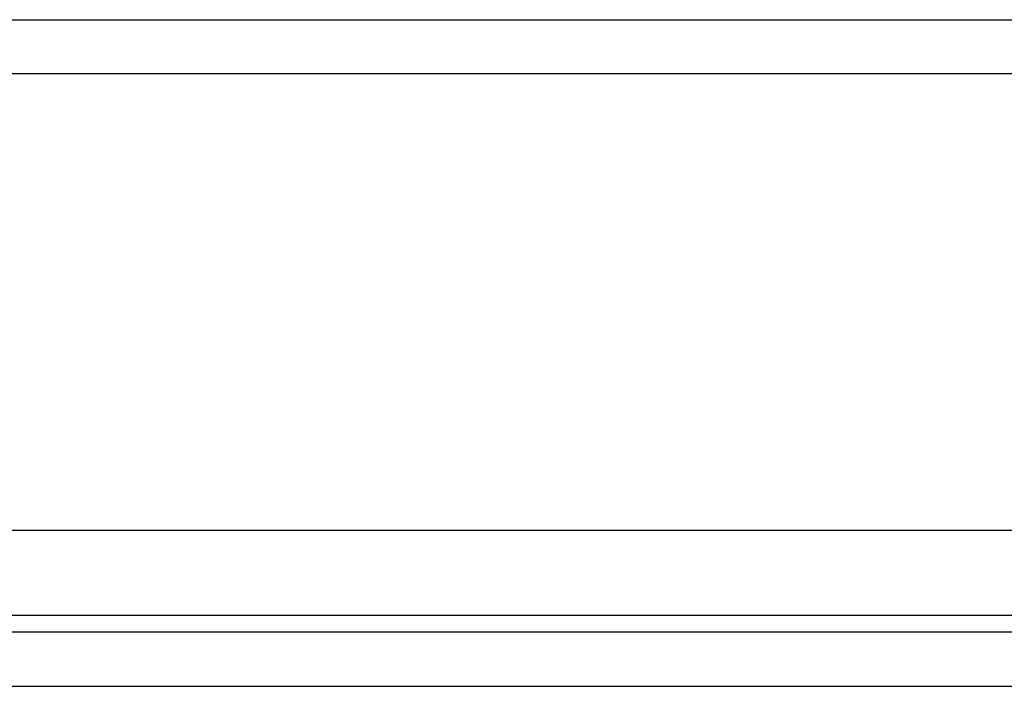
# Model space of a CAD drawing. Header units: inches. Extents: x 25 to 627, y 68 to 290.
# Tile 56 of 250: x 30.39 to 32.19, y 285.35 to 286.57. Entities that reach past the tile are written whole.
import ezdxf

# ---------------------------------------------------------------- set-up
doc = ezdxf.new("R2010")
doc.units = ezdxf.units.IN
doc.header["$MEASUREMENT"] = 0
doc.layers.add('Visible Edges(ANSI)', color=7, linetype='Continuous', lineweight=25)
doc.layers.add('Visible Tangent Edges(ANSI)', color=7, linetype='Continuous', lineweight=25)

msp = doc.modelspace()

# ---------------------------------------------------------------- linework, layer by layer
at = {"layer": 'Visible Edges(ANSI)'}
for p, q in [((25.1886, 286.5713), (84.7936, 286.5713)), ((84.7936, 285.6373), (25.1886, 285.6373)), ((84.8921, 285.4518), (25.0901, 285.4518))]:
    msp.add_line(p, q, dxfattribs=at)
at = {"layer": 'Visible Tangent Edges(ANSI)'}
for p, q in [((84.7936, 286.4723), (25.1886, 286.4723)), ((25.9893, 285.4828), (83.993, 285.4828)), ((25.0901, 285.3528), (84.8921, 285.3528))]:
    msp.add_line(p, q, dxfattribs=at)

doc.saveas('drawing.dxf')
